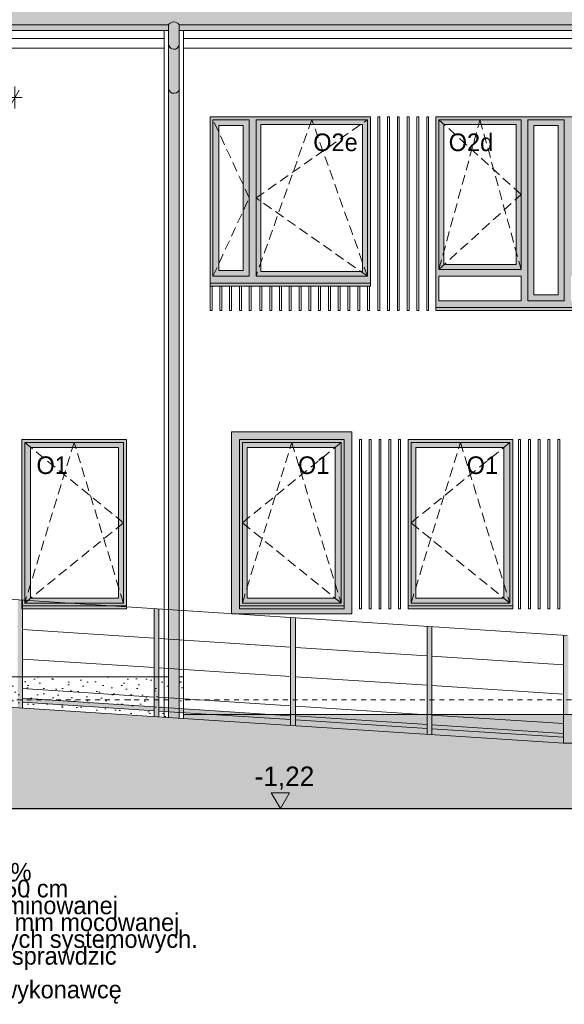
# Model space of a CAD drawing. Extents: x -149893 to 127691, y 5328 to 37028.
# Tile 39 of 88: x 14262 to 19831, y 17692 to 27755. Entities that reach past the tile are written whole.
import ezdxf

# ---------------------------------------------------------------- set-up
doc = ezdxf.new("R2010")
doc.units = 0
doc.header["$MEASUREMENT"] = 0
doc.linetypes.add('Hidden Line', pattern=[100, 50, -50])
doc.linetypes.add('Krawędzie ukryte', pattern=[150, 100, -50])
for name, color, linetype, lineweight, true_color in [('arch izolacje_Nr_Pióra__9', 7, 'Continuous', 13, 0x3dad99), ('Arch kolorystyka_Nr_Pióra__81', 7, 'Continuous', 13, 0x6a6a6a), ('Arch okna_Nr_Pióra__82', 7, 'Continuous', 20, 0xaaaaaa), ('Arch okna_Nr_Pióra__84', 7, 'Continuous', 15, 0x41c341), ('Arch okna_Nr_Pióra__86', 7, 'Continuous', 20, 0x5555ff)]:
    doc.layers.add(name, color=color, linetype=linetype, lineweight=lineweight, true_color=true_color)
for name, color, linetype, lineweight in [('Arch okna_Nr_Pióra__100', 2, 'Continuous', 13), ('Arch okna_Nr_Pióra__19', 255, 'Continuous', 20), ('Arch okna_Nr_Pióra__5', 7, 'Continuous', 13), ('Arch opisy okien_Nr_Pióra__21', 7, 'Continuous', 13), ('Arch opisy_Nr_Pióra__21', 7, 'Continuous', 13), ('Arch wymiary_Nr_Pióra__21', 7, 'Continuous', 13), ('Arch wymiary_Nr_Pióra__5', 7, 'Continuous', 13), ('INWENT BALUSTRADY_Nr_Pióra__5', 7, 'Continuous', 13), ('INWENT DACH_Nr_Pióra__21', 7, 'Continuous', 13), ('INWENT ODWODNIENIE_Nr_Pióra__21', 7, 'Continuous', 13), ('INWENT TEREN_Nr_Pióra__1', 7, 'Continuous', 25), ('INWENT. OKNA_Nr_Pióra__5', 7, 'Continuous', 13), ('INWENT.ŚCIANY_Nr_Pióra__5', 7, 'Continuous', 13), ('Istniejące schody_Nr_Pióra__21', 7, 'Continuous', 13)]:
    doc.layers.add(name, color=color, linetype=linetype, lineweight=lineweight)
doc.layers.add('Arch wymiary', color=7, linetype='Continuous')
doc.styles.add('GENERATED_STYLE_1', font='txt')
doc.styles.add('GENERATED_STYLE_3', font='txt')
doc.styles.add('GENERATED_STYLE_4', font='txt')
doc.styles.add('GENERATED_STYLE_8', font='txt')
doc.dimstyles.new('GENERATED_STYLE__5', dxfattribs={"dimtxt": 179.999995, "dimasz": 114, "dimexe": 0.18, "dimexo": 0, "dimgap": 0.09, "dimtad": 1, "dimtih": 1, "dimtoh": 1, "dimdec": 0, "dimlfac": 0.1, "dimzin": 0, "dimdsep": 46, "dimtxsty": 'GENERATED_STYLE_3', "dimblk": 'ARROWHEAD_2', "dimblk1": 'ARROWHEAD_2', "dimblk2": 'ARROWHEAD_2', "dimcen": 0.09, "dimclrd": 7, "dimclre": 7, "dimclrt": 7, "dimazin": 0, "dimtfac": 1, "dimtdec": 4, "dimtmove": 0, "dimatfit": 3, "dimfxl": 0, "dimtolj": 1, "dimtzin": 0, "dimarcsym": 0})
pattern_1 = [(45, (0, 300), (-95.4594, 95.4594), [0, -90, 0, -135]), (110, (300, 300), (126.8585, 46.1727), [0, -66, 0, -114])]

# ---------------------------------------------------------------- blocks, each defined once
blk = doc.blocks.new('Wymiary_5', base_point=(16928, 19693))
at = {"layer": 'Arch wymiary_Nr_Pióra__21', "linetype": 'Continuous'}
blk.add_hatch(color=256, dxfattribs=at).paths.add_polyline_path([(16928, 19693), (16835, 19853), (17021, 19853)], flags=0)
for p, q in [((16928, 19693), (16835, 19853)), ((16835, 19853), (17021, 19853)), ((17021, 19853), (16928, 19693)), ((16928, 19693), (16808, 19693)), ((16928, 19693), (17048, 19693))]:
    blk.add_line(p, q, dxfattribs=at)
at = {"layer": 'Arch wymiary_Nr_Pióra__21', "insert": (16665, 19885), "char_height": 200, "attachment_point": 7, "style": 'GENERATED_STYLE_1'}
blk.add_mtext('{-1,22}', dxfattribs=at)
blk = doc.blocks.new('*D407')
at = {"layer": 'Arch wymiary_Nr_Pióra__5', "linetype": 'Continuous'}
for p, q in [((13064, 26847), (13064, 27072)), ((14214, 26847), (14214, 27072)), ((13107, 27034), (13021, 26884)), ((14171, 26884), (14257, 27034)), ((12991, 26959), (13064, 26959)), ((13064, 26959), (14214, 26959)), ((14214, 26959), (14287, 26959))]:
    blk.add_line(p, q, dxfattribs=at)
at = {"layer": 'Arch wymiary_Nr_Pióra__5', "insert": (13466, 26995), "char_height": 180, "attachment_point": 7, "style": 'GENERATED_STYLE_3'}
blk.add_mtext('{115}', dxfattribs=at)
blk = doc.blocks.new('ARROWHEAD_2')
at = {"color": 0, "linetype": 'Continuous', "lineweight": 0}
for p, q in [((0, 0), (-1, 0)), ((-0.378, -0.655), (0.378, 0.655))]:
    blk.add_line(p, q, dxfattribs=at)

msp = doc.modelspace()

# ---------------------------------------------------------------- hatches: boundary and pattern name
at = {"layer": 'Arch kolorystyka_Nr_Pióra__81', "linetype": 'Continuous'}
h = msp.add_hatch(color=256, dxfattribs=at)
h.paths.add_polyline_path([(-11505.9, 27642.9), (-10575.9, 27642.9), (-10575.9, 19496.9), (-10465.9, 19496.9), (-10465.9, 27642.9), (1974.1, 27642.9), (1974.1, 19692.3), (2084.1, 19692.3), (2084.1, 27642.9), (15784.1, 27642.9), (15784.1, 20622.5), (15894.1, 20615.4), (15894.1, 27642.9), (31604.1, 27642.9), (31604.1, 19633.3), (31714.1, 19626.3), (31714.1, 27642.9), (32584.1, 27642.9), (32584.1, 33202.8), (29615.6, 33202.8), (29615.6, 33762.8), (27313.2, 33762.8), (27313.2, 33202.8), (26470, 33202.8), (26470, 33762.8), (24767.6, 33762.8), (24767.6, 33202.8), (23654.5, 33202.8), (23654.5, 33762.8), (19992.9, 33762.8), (19992.9, 33202.8), (18893.5, 33202.8), (18893.5, 33762.8), (16591.1, 33762.8), (16591.1, 33202.8), (-6275.9, 33202.8), (-6275.9, 33762.8), (-6917.9, 33762.8), (-6917.9, 33202.8), (-7506, 33202.8), (-7506, 33762.8), (-9256, 33762.8), (-9256, 33202.8), (-11505.9, 33202.8)], flags=0)
h.paths.add_polyline_path([(-4945.9, 29036.9), (-4945.9, 29889.3), (-3865.9, 29889.3), (-3865.9, 29036.9)], flags=0)
h.paths.add_polyline_path([(1814.1, 29036.9), (1814.1, 29889.3), (2894.1, 29889.3), (2894.1, 29036.9)], flags=0)
h.paths.add_polyline_path([(29409.1, 29036.9), (29409.1, 29889.3), (30489.1, 29889.3), (30489.1, 29036.9)], flags=0)
h.paths.add_polyline_path([(20884.1, 28712.8), (20884.1, 30278.8), (20684.1, 30111.6), (20636, 30169.2), (21894.1, 31220.6), (23152.2, 30169.2), (23104.1, 30111.6), (22904.1, 30278.8), (22904.1, 28712.8), (22890.6, 28712.8)], flags=0)
h.paths.add_polyline_path([(6644.1, 28712.8), (6644.1, 30278.8), (6444.1, 30111.6), (6396, 30169.2), (8119.1, 31609.2), (9842.2, 30169.2), (9794.1, 30111.6), (9594.1, 30278.8), (9594.1, 28712.8)], flags=0)
h.paths.add_polyline_path([(-1865.9, 28712.8), (-1865.9, 30278.8), (-2065.9, 30111.6), (-2114, 30169.2), (-855.9, 31220.6), (402.2, 30169.2), (354.1, 30111.6), (154.1, 30278.8), (154.1, 28712.8)], flags=0)
at = {"layer": 'Arch okna_Nr_Pióra__100', "linetype": 'Continuous'}
h = msp.add_hatch(color=256, dxfattribs=at)
h.paths.add_polyline_path([(16429.1, 21682.8), (17659.1, 21682.8), (17659.1, 23542.8), (16429.1, 23542.8)], flags=0)
h.paths.add_polyline_path([(16509.1, 21732.8), (17579.1, 21732.8), (17579.1, 23462.8), (16509.1, 23462.8)], flags=0)
at = {"layer": 'Arch okna_Nr_Pióra__19', "linetype": 'Continuous'}
h = msp.add_hatch(dxfattribs=at)
h.set_pattern_fill('Carpet', color=256, style=0, pattern_type=2)
h.set_pattern_definition(pattern_1)
h.paths.add_polyline_path([(9739.1, 21037.8), (9739.1, 20887.8), (11689.1, 20887.8), (13001, 20802.8), (15784.1, 20622.5), (15784.1, 20802.8), (15784.1, 20887.8), (15784.1, 21037.8)], flags=0)
h = msp.add_hatch(dxfattribs=at)
h.set_pattern_fill('Carpet', color=256, style=0, pattern_type=2)
h.set_pattern_definition(pattern_1)
h.paths.add_polyline_path([(15939.1, 20802.8), (15939.1, 21037.8), (15894.1, 21037.8), (15894.1, 20615.4), (15939.1, 20612.5)], flags=0)
h = msp.add_hatch(dxfattribs=at)
h.set_pattern_fill('Carpet', color=256, style=0, pattern_type=2)
h.set_pattern_definition(pattern_1)
h.paths.add_polyline_path([(11689.1, 20742.8), (11129.1, 20742.8), (11129.1, 19692.8), (23404.1, 19692.8), (29064.1, 19982.8), (21424.1, 20360.8), (19824.1, 20360.8), (11689.1, 20887.8)], flags=0)
h = msp.add_hatch(dxfattribs=at)
h.set_pattern_fill('Carpet', color=256, style=0, pattern_type=2)
h.set_pattern_definition(pattern_1)
h.paths.add_polyline_path([(21424.1, 20360.8), (29064.1, 19982.8), (30674.1, 19982.8), (30674.1, 19692.8), (31604.1, 19633.3), (31604.1, 20652.8), (15939.1, 20652.8), (15939.1, 20612.5), (19824.1, 20360.8)], flags=0)
at = {"layer": 'Arch okna_Nr_Pióra__82', "linetype": 'Continuous'}
h = msp.add_hatch(color=256, dxfattribs=at)
h.paths.add_polyline_path([(17849.1, 25062.8), (17849.1, 26762.8), (16209.1, 26762.8), (16209.1, 25062.8)], flags=0)
h.paths.add_polyline_path([(16609.1, 25132.8), (16239.1, 25132.8), (16239.1, 26732.8), (16609.1, 26732.8)], flags=0)
h.paths.add_polyline_path([(17769.1, 25182.8), (16729.1, 25182.8), (16729.1, 26682.8), (17769.1, 26682.8)], flags=0)
h = msp.add_hatch(color=256, dxfattribs=at)
h.paths.add_polyline_path([(18519.1, 24782.8), (20769.1, 24782.8), (20769.1, 26762.8), (18519.1, 26762.8)], flags=0)
h.paths.add_polyline_path([(19389.1, 24882.8), (18549.1, 24882.8), (18549.1, 25132.8), (19389.1, 25132.8)], flags=0)
h.paths.add_polyline_path([(19339.1, 25252.8), (18599.1, 25252.8), (18599.1, 26682.8), (19339.1, 26682.8)], flags=0)
h.paths.add_polyline_path([(19829.1, 24882.8), (19459.1, 24882.8), (19459.1, 26732.8), (19829.1, 26732.8)], flags=0)
h.paths.add_polyline_path([(19899.1, 25132.8), (20739.1, 25132.8), (20739.1, 24882.8), (19899.1, 24882.8)], flags=0)
h.paths.add_polyline_path([(20689.1, 25252.8), (19949.1, 25252.8), (19949.1, 26682.8), (20689.1, 26682.8)], flags=0)
for points in [[(17849.1, 25032.8), (17849.1, 25062.8), (16209.1, 25062.8), (16209.1, 25032.8)], [(14290.7, 20719.3), (14290.7, 21821.6), (14240.7, 21824.8), (14240.7, 20722.5)], [(15354.1, 21732.8), (15354.1, 21762.8), (14284.1, 21762.8), (14284.1, 21732.8)], [(17579.1, 21732.8), (17579.1, 21762.8), (16509.1, 21762.8), (16509.1, 21732.8)], [(19304.1, 21762.8), (18234.1, 21762.8), (18234.1, 21732.8), (19304.1, 21732.8)], [(15686.6, 20628.8), (15686.6, 21731.1), (15636.6, 21734.4), (15636.6, 20632.1)], [(17082.4, 20538.4), (17082.4, 21640.7), (17032.4, 21643.9), (17032.4, 20541.6)], [(18478.2, 20448), (18478.2, 21550.3), (18428.2, 21553.5), (18428.2, 20451.2)], [(19874.1, 20360.8), (19874.1, 21460.8), (19859.7, 21460.8), (19824.1, 21463.1), (19824.1, 20360.8)], [(14290.7, 20779.4), (15636.6, 20692.2), (15636.6, 20732.3), (14290.7, 20819.5)], [(15686.6, 20689), (17032.4, 20601.8), (17032.4, 20641.8), (15686.6, 20729)], [(17082.4, 20638.6), (17082.4, 20598.5), (18428.2, 20511.3), (18428.2, 20551.4)], [(18478.2, 20548.2), (18478.2, 20508.1), (19824.1, 20420.9), (19824.1, 20461)]]:
    msp.add_hatch(color=256, dxfattribs=at).paths.add_polyline_path(points, flags=0)
h = msp.add_hatch(color=256, dxfattribs=at)
h.paths.add_polyline_path([(14284.1, 21762.8), (15354.1, 21762.8), (15354.1, 23462.8), (14284.1, 23462.8)], flags=0)
h.paths.add_polyline_path([(14374.1, 21842.8), (15274.1, 21842.8), (15274.1, 23382.8), (14374.1, 23382.8)], flags=0)
h = msp.add_hatch(color=256, dxfattribs=at)
h.paths.add_polyline_path([(17579.1, 21762.8), (16509.1, 21762.8), (16509.1, 23462.8), (17579.1, 23462.8)], flags=0)
h.paths.add_polyline_path([(17489.1, 21842.8), (16589.1, 21842.8), (16589.1, 23382.8), (17489.1, 23382.8)], flags=0)
h = msp.add_hatch(color=256, dxfattribs=at)
h.paths.add_polyline_path([(19304.1, 21762.8), (18234.1, 21762.8), (18234.1, 23462.8), (19304.1, 23462.8)], flags=0)
h.paths.add_polyline_path([(19214.1, 21842.8), (18314.1, 21842.8), (18314.1, 23382.8), (19214.1, 23382.8)], flags=0)
at = {"layer": 'Arch okna_Nr_Pióra__84', "linetype": 'Continuous'}
h = msp.add_hatch(color=256, dxfattribs=at)
h.paths.add_polyline_path([(16239.1, 25132.8), (16609.1, 25132.8), (16609.1, 26732.8), (16239.1, 26732.8)], flags=0)
h.paths.add_polyline_path([(16299.1, 26672.8), (16299.1, 25192.8), (16549.1, 25192.8), (16549.1, 26672.8)], flags=0)
at = {"layer": 'Arch okna_Nr_Pióra__86', "linetype": 'Continuous'}
h = msp.add_hatch(color=256, dxfattribs=at)
h.paths.add_polyline_path([(19459.1, 24882.8), (19829.1, 24882.8), (19829.1, 26732.8), (19459.1, 26732.8)], flags=0)
h.paths.add_polyline_path([(19519.1, 26672.8), (19519.1, 24942.8), (19769.1, 24942.8), (19769.1, 26672.8)], flags=0)

# ---------------------------------------------------------------- linework, layer by layer
at = {"layer": 'arch izolacje_Nr_Pióra__9', "linetype": 'Continuous'}
for p, q in [((15739.1, 20625.4), (15739.1, 27642.9)), ((15939.1, 20612.5), (15939.1, 27642.9)), ((2129.1, 27562.8), (15739.1, 27562.8)), ((15939.1, 27562.8), (31559.1, 27562.8)), ((2129.1, 27462.8), (15739.1, 27462.8)), ((15939.1, 27462.8), (31559.1, 27462.8)), ((17924.1, 26762.8), (17944.1, 26762.8)), ((17924.1, 26762.8), (17924.1, 24782.8)), ((17944.1, 26762.8), (17944.1, 24782.8)), ((18024.1, 26762.8), (18044.1, 26762.8)), ((18024.1, 26762.8), (18024.1, 24782.8)), ((18044.1, 26762.8), (18044.1, 24782.8)), ((18124.1, 26762.8), (18124.1, 24782.8)), ((18124.1, 26762.8), (18144.1, 26762.8)), ((18144.1, 26762.8), (18144.1, 24782.8)), ((18224.1, 26762.8), (18224.1, 24782.8)), ((18224.1, 26762.8), (18244.1, 26762.8)), ((18244.1, 26762.8), (18244.1, 24782.8)), ((18324.1, 26762.8), (18324.1, 24782.8)), ((18324.1, 26762.8), (18344.1, 26762.8)), ((18344.1, 26762.8), (18344.1, 24782.8)), ((18424.1, 26762.8), (18424.1, 24782.8)), ((18424.1, 26762.8), (18444.1, 26762.8)), ((18444.1, 26762.8), (18444.1, 24782.8)), ((16209.1, 25032.8), (16209.1, 24782.8)), ((16229.1, 25032.8), (16229.1, 24782.8)), ((16309.1, 25032.8), (16309.1, 24782.8)), ((16329.1, 25032.8), (16329.1, 24782.8)), ((16409.1, 25032.8), (16409.1, 24782.8)), ((16429.1, 25032.8), (16429.1, 24782.8)), ((16509.1, 25032.8), (16509.1, 24782.8)), ((16529.1, 25032.8), (16529.1, 24782.8)), ((16609.1, 25032.8), (16609.1, 24782.8)), ((16629.1, 25032.8), (16629.1, 24782.8)), ((16719.1, 24782.8), (16719.1, 25032.8)), ((16739.1, 24782.8), (16739.1, 25032.8)), ((16819.1, 24782.8), (16819.1, 25032.8)), ((16839.1, 24782.8), (16839.1, 25032.8)), ((16919.1, 24782.8), (16919.1, 25032.8)), ((16939.1, 24782.8), (16939.1, 25032.8)), ((17019.1, 24782.8), (17019.1, 25032.8)), ((17039.1, 24782.8), (17039.1, 25032.8)), ((17119.1, 24782.8), (17119.1, 25032.8)), ((17139.1, 24782.8), (17139.1, 25032.8)), ((17219.1, 24782.8), (17219.1, 25032.8)), ((17239.1, 24782.8), (17239.1, 25032.8)), ((17319.1, 25032.8), (17319.1, 24782.8)), ((17339.1, 25032.8), (17339.1, 24782.8)), ((17419.1, 25032.8), (17419.1, 24782.8)), ((17439.1, 25032.8), (17439.1, 24782.8)), ((17519.1, 25032.8), (17519.1, 24782.8)), ((17539.1, 25032.8), (17539.1, 24782.8)), ((17619.1, 25032.8), (17619.1, 24782.8)), ((17639.1, 25032.8), (17639.1, 24782.8)), ((17719.1, 25032.8), (17719.1, 24782.8)), ((17739.1, 25032.8), (17739.1, 24782.8)), ((17819.1, 25032.8), (17819.1, 24782.8)), ((17839.1, 25032.8), (17839.1, 24782.8)), ((16209.1, 24782.8), (16229.1, 24782.8)), ((16309.1, 24782.8), (16329.1, 24782.8)), ((16409.1, 24782.8), (16429.1, 24782.8)), ((16509.1, 24782.8), (16529.1, 24782.8)), ((16609.1, 24782.8), (16629.1, 24782.8)), ((16719.1, 24782.8), (16739.1, 24782.8)), ((16819.1, 24782.8), (16839.1, 24782.8)), ((16919.1, 24782.8), (16939.1, 24782.8)), ((17019.1, 24782.8), (17039.1, 24782.8)), ((17119.1, 24782.8), (17139.1, 24782.8)), ((17219.1, 24782.8), (17239.1, 24782.8)), ((17319.1, 24782.8), (17339.1, 24782.8)), ((17419.1, 24782.8), (17439.1, 24782.8)), ((17519.1, 24782.8), (17539.1, 24782.8)), ((17619.1, 24782.8), (17639.1, 24782.8)), ((17719.1, 24782.8), (17739.1, 24782.8)), ((17819.1, 24782.8), (17839.1, 24782.8)), ((17924.1, 24782.8), (17944.1, 24782.8)), ((18024.1, 24782.8), (18044.1, 24782.8)), ((18124.1, 24782.8), (18144.1, 24782.8)), ((18224.1, 24782.8), (18244.1, 24782.8)), ((18324.1, 24782.8), (18344.1, 24782.8)), ((18424.1, 24782.8), (18444.1, 24782.8)), ((16429.1, 23542.8), (17659.1, 23542.8)), ((16429.1, 23542.8), (16429.1, 21682.8)), ((17659.1, 23542.8), (17659.1, 21682.8)), ((17736.6, 23462.8), (17756.6, 23462.8)), ((17736.6, 23462.8), (17736.6, 21732.8)), ((17756.6, 23462.8), (17756.6, 21732.8)), ((17836.6, 23462.8), (17856.6, 23462.8)), ((17836.6, 23462.8), (17836.6, 21732.8)), ((17856.6, 23462.8), (17856.6, 21732.8)), ((17936.6, 23462.8), (17936.6, 21732.8)), ((17936.6, 23462.8), (17956.6, 23462.8)), ((17956.6, 23462.8), (17956.6, 21732.8)), ((18036.6, 23462.8), (18036.6, 21732.8)), ((18036.6, 23462.8), (18056.6, 23462.8)), ((18056.6, 23462.8), (18056.6, 21732.8)), ((18136.6, 23462.8), (18136.6, 21732.8)), ((18136.6, 23462.8), (18156.6, 23462.8)), ((18156.6, 23462.8), (18156.6, 21732.8)), ((19364.1, 23462.8), (19384.1, 23462.8)), ((19364.1, 23462.8), (19364.1, 21732.8)), ((19384.1, 23462.8), (19384.1, 21732.8)), ((19464.1, 23462.8), (19484.1, 23462.8)), ((19464.1, 23462.8), (19464.1, 21732.8)), ((19484.1, 23462.8), (19484.1, 21732.8)), ((19564.1, 23462.8), (19564.1, 21732.8)), ((19564.1, 23462.8), (19584.1, 23462.8)), ((19584.1, 23462.8), (19584.1, 21732.8)), ((19664.1, 23462.8), (19664.1, 21732.8)), ((19664.1, 23462.8), (19684.1, 23462.8)), ((19684.1, 23462.8), (19684.1, 21732.8)), ((19764.1, 23462.8), (19764.1, 21732.8)), ((19764.1, 23462.8), (19784.1, 23462.8)), ((19784.1, 23462.8), (19784.1, 21732.8)), ((16429.1, 21682.8), (17659.1, 21682.8)), ((17736.6, 21732.8), (17756.6, 21732.8)), ((17836.6, 21732.8), (17856.6, 21732.8)), ((17936.6, 21732.8), (17956.6, 21732.8)), ((18036.6, 21732.8), (18056.6, 21732.8)), ((18136.6, 21732.8), (18156.6, 21732.8)), ((19364.1, 21732.8), (19384.1, 21732.8)), ((19464.1, 21732.8), (19484.1, 21732.8)), ((19564.1, 21732.8), (19584.1, 21732.8)), ((19664.1, 21732.8), (19684.1, 21732.8)), ((19764.1, 21732.8), (19784.1, 21732.8)), ((15784.1, 21037.8), (9739.1, 21037.8)), ((15939.1, 21037.8), (15894.1, 21037.8)), ((15939.1, 20652.8), (31604.1, 20652.8))]:
    msp.add_line(p, q, dxfattribs=at)
at = {"layer": 'Arch okna_Nr_Pióra__5', "linetype": 'Krawędzie ukryte'}
for p, q in [((16609.1, 25932.8), (16239.1, 26732.8)), ((16679.1, 25932.8), (17819.1, 26732.8)), ((17249.1, 26732.8), (16679.1, 25132.8)), ((17819.1, 25132.8), (17249.1, 26732.8)), ((19389.1, 25967.8), (18549.1, 26732.8)), ((18549.1, 25202.8), (18969.1, 26732.8)), ((18969.1, 26732.8), (19389.1, 25202.8)), ((18549.1, 25202.8), (19389.1, 25967.8)), ((16239.1, 25132.8), (16609.1, 25932.8)), ((17819.1, 25132.8), (16679.1, 25932.8)), ((15324.1, 22612.8), (14314.1, 23432.8)), ((14819.1, 23432.8), (14314.1, 21792.8)), ((15324.1, 21792.8), (14819.1, 23432.8)), ((16539.1, 22612.8), (17549.1, 23432.8)), ((16539.1, 21792.8), (17044.1, 23432.8)), ((17044.1, 23432.8), (17549.1, 21792.8)), ((18264.1, 22612.8), (19274.1, 23432.8)), ((18264.1, 21792.8), (18769.1, 23432.8)), ((18769.1, 23432.8), (19274.1, 21792.8)), ((14314.1, 21792.8), (15324.1, 22612.8)), ((17549.1, 21792.8), (16539.1, 22612.8)), ((19274.1, 21792.8), (18264.1, 22612.8))]:
    msp.add_line(p, q, dxfattribs=at)
at = {"layer": 'Arch okna_Nr_Pióra__5', "linetype": 'Continuous'}
for p, q in [((16239.1, 26732.8), (16609.1, 26732.8)), ((16239.1, 25132.8), (16239.1, 26732.8)), ((16299.1, 25192.8), (16299.1, 26672.8)), ((16299.1, 26672.8), (16549.1, 26672.8)), ((16549.1, 25192.8), (16549.1, 26672.8)), ((16609.1, 25132.8), (16609.1, 26732.8)), ((16679.1, 26732.8), (17819.1, 26732.8)), ((16679.1, 25132.8), (16679.1, 26732.8)), ((16729.1, 25182.8), (16729.1, 26682.8)), ((16729.1, 26682.8), (17769.1, 26682.8)), ((17769.1, 26682.8), (17769.1, 25182.8)), ((17819.1, 26732.8), (17819.1, 25132.8)), ((18549.1, 26732.8), (19389.1, 26732.8)), ((18549.1, 26732.8), (18549.1, 25202.8)), ((18599.1, 26682.8), (18599.1, 25252.8)), ((18599.1, 26682.8), (19339.1, 26682.8)), ((19339.1, 25252.8), (19339.1, 26682.8)), ((19389.1, 25202.8), (19389.1, 26732.8)), ((19459.1, 26732.8), (19829.1, 26732.8)), ((19459.1, 24882.8), (19459.1, 26732.8)), ((19519.1, 24942.8), (19519.1, 26672.8)), ((19519.1, 26672.8), (19769.1, 26672.8)), ((19769.1, 24942.8), (19769.1, 26672.8)), ((19829.1, 24882.8), (19829.1, 26732.8)), ((16299.1, 25192.8), (16549.1, 25192.8)), ((16729.1, 25182.8), (17769.1, 25182.8)), ((18549.1, 25202.8), (19389.1, 25202.8)), ((18599.1, 25252.8), (19339.1, 25252.8)), ((16239.1, 25132.8), (16609.1, 25132.8)), ((16679.1, 25132.8), (17819.1, 25132.8)), ((18549.1, 25132.8), (19389.1, 25132.8)), ((18549.1, 25132.8), (18549.1, 24882.8)), ((19389.1, 24882.8), (19389.1, 25132.8)), ((18549.1, 24882.8), (19389.1, 24882.8)), ((19459.1, 24882.8), (19829.1, 24882.8)), ((19519.1, 24942.8), (19769.1, 24942.8)), ((14314.1, 23432.8), (14314.1, 21792.8)), ((14314.1, 23432.8), (15324.1, 23432.8)), ((14374.1, 23382.8), (15274.1, 23382.8)), ((14374.1, 23382.8), (14374.1, 21842.8)), ((15274.1, 23382.8), (15274.1, 21842.8)), ((15324.1, 23432.8), (15324.1, 21792.8)), ((17549.1, 23432.8), (16539.1, 23432.8)), ((16539.1, 23432.8), (16539.1, 21792.8)), ((16589.1, 23382.8), (16589.1, 21842.8)), ((17489.1, 23382.8), (16589.1, 23382.8)), ((17489.1, 23382.8), (17489.1, 21842.8)), ((17549.1, 23432.8), (17549.1, 21792.8)), ((19274.1, 23432.8), (18264.1, 23432.8)), ((18264.1, 23432.8), (18264.1, 21792.8)), ((18314.1, 23382.8), (18314.1, 21842.8)), ((19214.1, 23382.8), (18314.1, 23382.8)), ((19214.1, 23382.8), (19214.1, 21842.8)), ((19274.1, 23432.8), (19274.1, 21792.8)), ((14374.1, 21842.8), (15274.1, 21842.8)), ((17489.1, 21842.8), (16589.1, 21842.8)), ((19214.1, 21842.8), (18314.1, 21842.8)), ((14314.1, 21792.8), (15324.1, 21792.8)), ((17549.1, 21792.8), (16539.1, 21792.8)), ((19274.1, 21792.8), (18264.1, 21792.8))]:
    msp.add_line(p, q, dxfattribs=at)
at = {"layer": 'INWENT BALUSTRADY_Nr_Pióra__5', "linetype": 'Continuous'}
for p, q in [((19859.7, 21460.8), (11724.7, 21987.8)), ((14290.7, 20719.3), (14290.7, 21821.6)), ((15636.6, 20632.1), (15636.6, 21734.4)), ((15686.6, 20628.8), (15686.6, 21731.1)), ((17032.4, 20541.6), (17032.4, 21643.9)), ((17082.4, 20538.4), (17082.4, 21640.7)), ((18428.2, 20451.2), (18428.2, 21553.5)), ((18478.2, 20448), (18478.2, 21550.3)), ((15636.6, 21433.8), (14290.7, 21520.9)), ((19824.1, 20360.8), (19824.1, 21463.1)), ((17032.4, 21343.3), (15686.6, 21430.5)), ((18428.2, 21252.9), (17082.4, 21340.1)), ((19824.1, 21162.4), (18478.2, 21249.6)), ((15636.6, 21133.1), (14290.7, 21220.3)), ((17032.4, 21042.7), (15686.6, 21129.9)), ((18428.2, 20952.3), (17082.4, 21039.4)), ((19824.1, 20861.8), (18478.2, 20949)), ((15636.6, 20832.5), (14290.7, 20919.7)), ((15636.6, 20732.3), (14290.7, 20819.5)), ((15636.6, 20692.2), (14290.7, 20779.4)), ((17032.4, 20742.1), (15686.6, 20829.3)), ((18428.2, 20651.6), (17082.4, 20738.8)), ((17032.4, 20641.8), (15686.6, 20729)), ((17032.4, 20601.8), (15686.6, 20689)), ((18428.2, 20551.4), (17082.4, 20638.6)), ((19824.1, 20561.2), (18478.2, 20648.4)), ((18428.2, 20511.3), (17082.4, 20598.5)), ((19824.1, 20461), (18478.2, 20548.2)), ((19824.1, 20420.9), (18478.2, 20508.1))]:
    msp.add_line(p, q, dxfattribs=at)
at = {"layer": 'INWENT DACH_Nr_Pióra__21', "linetype": 'Continuous'}
for p, q in [((15784.1, 27702.2), (2084.1, 27702.2)), ((31604.1, 27702.2), (15894.1, 27702.2)), ((15784.1, 27642.9), (2084.1, 27642.9)), ((31604.1, 27642.9), (15894.1, 27642.9))]:
    msp.add_line(p, q, dxfattribs=at)
at = {"layer": 'INWENT ODWODNIENIE_Nr_Pióra__21', "linetype": 'Continuous'}
for p, q in [((15784.1, 27702.2), (15784.1, 20622.5)), ((15894.1, 27702.2), (15894.1, 20615.4))]:
    msp.add_line(p, q, dxfattribs=at)
for centre, radius, start, end in [((15839.1, 27666.6), 65.5, 32.87588, 147.12412), ((15839.1, 27507.4), 55.2, 174.54738, 354.54738), ((15839.1, 27057.4), 55.2, 185.45262, 5.45262)]:
    msp.add_arc(centre, radius, start, end, dxfattribs=at)
at = {"layer": 'INWENT TEREN_Nr_Pióra__1', "linetype": 'Continuous'}
msp.add_line((2119.1, 19692.8), (30674.1, 19692.8), dxfattribs=at)
at = {"layer": 'INWENT. OKNA_Nr_Pióra__5', "linetype": 'Continuous'}
for p, q in [((16209.1, 25062.8), (16209.1, 25032.8)), ((17849.1, 25032.8), (17849.1, 25062.8)), ((16209.1, 25032.8), (17849.1, 25032.8)), ((18519.1, 24812.8), (18519.1, 24782.8)), ((18519.1, 24782.8), (20769.1, 24782.8)), ((14284.1, 21762.8), (14284.1, 21732.8)), ((15354.1, 21732.8), (15354.1, 21762.8)), ((16509.1, 21762.8), (16509.1, 21732.8)), ((17579.1, 21732.8), (17579.1, 21762.8)), ((18234.1, 21762.8), (18234.1, 21732.8)), ((19304.1, 21732.8), (19304.1, 21762.8)), ((14284.1, 21732.8), (15354.1, 21732.8)), ((16509.1, 21732.8), (17579.1, 21732.8)), ((18234.1, 21732.8), (19304.1, 21732.8))]:
    msp.add_line(p, q, dxfattribs=at)
at = {"layer": 'INWENT.ŚCIANY_Nr_Pióra__5', "linetype": 'Continuous'}
for p, q in [((16209.1, 26762.8), (17849.1, 26762.8)), ((16209.1, 26762.8), (16209.1, 25062.8)), ((17849.1, 26762.8), (17849.1, 25062.8)), ((18519.1, 26762.8), (20769.1, 26762.8)), ((18519.1, 26762.8), (18519.1, 24812.8)), ((16209.1, 25062.8), (17849.1, 25062.8)), ((18519.1, 24812.8), (20769.1, 24812.8)), ((14284.1, 23462.8), (15354.1, 23462.8)), ((14284.1, 23462.8), (14284.1, 21762.8)), ((15354.1, 23462.8), (15354.1, 21762.8)), ((16509.1, 23462.8), (17579.1, 23462.8)), ((16509.1, 23462.8), (16509.1, 21762.8)), ((17579.1, 23462.8), (17579.1, 21762.8)), ((18234.1, 23462.8), (19304.1, 23462.8)), ((18234.1, 23462.8), (18234.1, 21762.8)), ((19304.1, 23462.8), (19304.1, 21762.8)), ((14284.1, 21762.8), (15354.1, 21762.8)), ((16509.1, 21762.8), (17579.1, 21762.8)), ((18234.1, 21762.8), (19304.1, 21762.8))]:
    msp.add_line(p, q, dxfattribs=at)
at = {"layer": 'INWENT.ŚCIANY_Nr_Pióra__5', "linetype": 'Hidden Line'}
for p, q in [((15784.1, 20802.8), (13001, 20802.8)), ((31604.1, 20802.8), (15929.1, 20802.8))]:
    msp.add_line(p, q, dxfattribs=at)
at = {"layer": 'Istniejące schody_Nr_Pióra__21', "linetype": 'Continuous'}
for p, q in [((19824.1, 20360.8), (11689.1, 20887.8)), ((21424.1, 20360.8), (19824.1, 20360.8))]:
    msp.add_line(p, q, dxfattribs=at)

# ---------------------------------------------------------------- block references
at = {"layer": 'Arch wymiary', "linetype": 'Continuous'}
msp.add_blockref('Wymiary_5', (16927.9, 19692.8), dxfattribs=at)

# ---------------------------------------------------------------- texts
at = {"layer": 'Arch opisy okien_Nr_Pióra__21', "linetype": 'Continuous', "char_height": 180, "style": 'GENERATED_STYLE_8'}
for s, insert, attachment_point in [('{O2e}', (17719.1, 26591.7), 3), ('{O2d}', (18649.1, 26591.7), 1), ('{O1}', (14434.1, 23291.7), 1), ('{O1}', (17429.1, 23291.7), 3), ('{O1}', (19154.1, 23291.7), 3)]:
    msp.add_mtext(s, dxfattribs=dict(at, insert=insert, attachment_point=attachment_point))
at = {"layer": 'Arch opisy_Nr_Pióra__21', "linetype": 'Continuous', "insert": (12082.7, 18417.8), "char_height": 180, "width": 4298.019, "attachment_point": 4, "line_spacing_factor": 0.573007, "style": 'GENERATED_STYLE_4'}
msp.add_mtext('{Daszek w spadku 5% \\Po wymiarach 692/150 cm \\Pz tafli szkła 5.5.2 laminowanej \\Phartowanej gr. 13,6 mm mocowanej \\Pna cięgnach stalowych systemowych.\\PDobór szkła należy sprawdzić obliczeniami \\Pstatycznymi przez wykonawcę}', dxfattribs=at)

# ---------------------------------------------------------------- dimensions: what is measured, and where the dimension line sits
at = {"layer": 'Arch wymiary', "linetype": 'Continuous'}
dim = msp.add_linear_dim(base=(13064.1, 26959.2), p1=(13064.1, 26762.8), p2=(14214.1, 26762.8), dimstyle='GENERATED_STYLE__5', dxfattribs=at)
dim.commit()
dim.dimension.update_dxf_attribs({"geometry": '*D407', "text_midpoint": (13662.1, 27085.2)})

doc.saveas('drawing.dxf')
